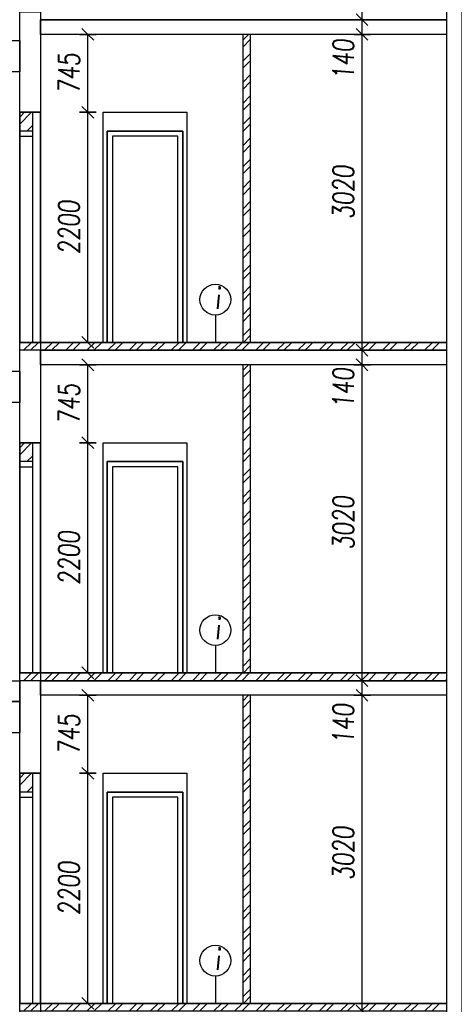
# Model space of a CAD drawing. Header units: millimetres. Extents: x 22267 to 193155, y 329430 to 541733.
# Tile 41 of 89: x 136537 to 140697, y 357901 to 367315. Entities that reach past the tile are written whole.
import ezdxf

# ---------------------------------------------------------------- set-up
doc = ezdxf.new("R2010")
doc.units = ezdxf.units.MM
doc.linetypes.add('ČERCHOVANÁ', pattern=[25.4, 12.7, -6.35, 0, -6.35])
for name, color, linetype in [('BOURÁNÍ PŘÍČEK', 30, 'Continuous'), ('DVERE', 4, 'Continuous'), ('KOTY_100', 7, 'Continuous'), ('KÓTY BP PODLAHA', 255, 'Continuous'), ('KÓTY BP PŘÍČKY', 255, 'Continuous'), ('OSY', 7, 'Continuous'), ('TENKA', 4, 'Continuous'), ('TLUSTA', 2, 'Continuous'), ('ŽB', 1, 'Continuous')]:
    doc.layers.add(name, color=color, linetype=linetype)
doc.styles.add('CS-ROMANS', font='romans.shx', dxfattribs={"width": 0.75, "oblique": 5})
doc.styles.add('CS-ROMANS_100', font='romans.shx', dxfattribs={"width": 0.75, "oblique": 5, "height": 200})
doc.dimstyles.new('A_KÓTA_100', dxfattribs={"dimtxt": 200, "dimasz": 4, "dimexe": 100, "dimexo": 1500, "dimgap": 80, "dimtad": 1, "dimdec": 0, "dimdsep": 46, "dimtxsty": 'CS-ROMANS_100', "dimblk": 'KOT_CARA20', "dimcen": 90, "dimse1": 1, "dimse2": 1, "dimclrd": 256, "dimclre": 256, "dimclrt": 256, "dimadec": 0, "dimazin": 0, "dimtfac": 1, "dimtdec": 0, "dimtix": 1, "dimtmove": 2, "dimatfit": 3, "dimldrblk": 'OBLIQUE', "dimfxl": 1, "dimfxlon": 1, "dimtolj": 1, "dimarcsym": 0})

# ---------------------------------------------------------------- blocks, each defined once
blk = doc.blocks.new('KOT_CARA20')
for p, q in [((0, 0), (-14.1, -14.1)), ((0, 20), (0, -20)), ((0, 0), (14.1, 14.1))]:
    blk.add_line(p, q)
blk = doc.blocks.new('*D3197')
at = {"layer": 'Defpoints', "color": 0, "transparency": 16777216}
for p in [(139814.6, 360855.5), (139949.6, 360855.5), (139949.6, 357835.5)]:
    blk.add_point(p, dxfattribs=at)
at = {"layer": 'KOTY_100', "lineweight": -2, "transparency": 16777216}
blk.add_line((139814.6, 357839.5), (139814.6, 360851.5), dxfattribs=at)
at = {"layer": 'KOTY_100', "lineweight": -2, "transparency": 16777216, "xscale": 4, "yscale": 4, "zscale": 4}
for p, rotation in [((139814.6, 360855.5), 90), ((139814.6, 357835.5), 270)]:
    blk.add_blockref('KOT_CARA20', p, dxfattribs=dict(at, rotation=rotation))
at = {"layer": 'KOTY_100', "transparency": 16777216, "insert": (139634.6, 359345.5), "char_height": 200, "attachment_point": 5, "rotation": 90, "style": 'CS-ROMANS_100'}
blk.add_mtext('\\A1;3020', dxfattribs=at)
blk = doc.blocks.new('_OBLIQUE')
at = {"color": 0, "linetype": 'ByBlock', "ltscale": 15}
blk.add_line((-0.5, -0.5), (0.5, 0.5), dxfattribs=at)
blk = doc.blocks.new('*D3198')
at = {"layer": 'Defpoints', "color": 0, "transparency": 16777216}
for p in [(139814.6, 360995.5), (139949.6, 360995.5), (139949.6, 360855.5)]:
    blk.add_point(p, dxfattribs=at)
at = {"layer": 'KOTY_100', "lineweight": -2, "transparency": 16777216}
for p, q in [((139814.6, 360999.5), (139814.6, 361003.5)), ((139814.6, 360855.5), (139814.6, 360995.5)), ((139814.6, 360851.5), (139814.6, 360847.5))]:
    blk.add_line(p, q, dxfattribs=at)
at = {"layer": 'KOTY_100', "lineweight": -2, "transparency": 16777216, "xscale": 4, "yscale": 4, "zscale": 4}
for p, rotation in [((139814.6, 360995.5), 270), ((139814.6, 360855.5), 90)]:
    blk.add_blockref('KOT_CARA20', p, dxfattribs=dict(at, rotation=rotation))
at = {"layer": 'KOTY_100', "transparency": 16777216, "insert": (139634.6, 360582), "char_height": 200, "attachment_point": 5, "rotation": 90, "style": 'CS-ROMANS_100'}
blk.add_mtext('\\A1;140', dxfattribs=at)
blk = doc.blocks.new('*D3199')
at = {"layer": 'Defpoints', "color": 0, "transparency": 16777216}
for p in [(139814.6, 364015.5), (140170, 364015.5), (139949.6, 360995.5)]:
    blk.add_point(p, dxfattribs=at)
at = {"layer": 'KOTY_100', "lineweight": -2, "transparency": 16777216}
blk.add_line((139814.6, 360999.5), (139814.6, 364011.5), dxfattribs=at)
at = {"layer": 'KOTY_100', "lineweight": -2, "transparency": 16777216, "xscale": 4, "yscale": 4, "zscale": 4}
for p, rotation in [((139814.6, 364015.5), 90), ((139814.6, 360995.5), 270)]:
    blk.add_blockref('KOT_CARA20', p, dxfattribs=dict(at, rotation=rotation))
at = {"layer": 'KOTY_100', "transparency": 16777216, "insert": (139634.6, 362505.5), "char_height": 200, "attachment_point": 5, "rotation": 90, "style": 'CS-ROMANS_100'}
blk.add_mtext('\\A1;3020', dxfattribs=at)
blk = doc.blocks.new('*D3200')
at = {"layer": 'Defpoints', "color": 0, "transparency": 16777216}
for p in [(139814.6, 364155.5), (140163.2, 364155.5), (140170, 364015.5)]:
    blk.add_point(p, dxfattribs=at)
at = {"layer": 'KOTY_100', "lineweight": -2, "transparency": 16777216}
for p, q in [((139814.6, 364159.5), (139814.6, 364163.5)), ((139814.6, 364015.5), (139814.6, 364155.5)), ((139814.6, 364011.5), (139814.6, 364007.5))]:
    blk.add_line(p, q, dxfattribs=at)
at = {"layer": 'KOTY_100', "lineweight": -2, "transparency": 16777216, "xscale": 4, "yscale": 4, "zscale": 4}
for p, rotation in [((139814.6, 364155.5), 270), ((139814.6, 364015.5), 90)]:
    blk.add_blockref('KOT_CARA20', p, dxfattribs=dict(at, rotation=rotation))
at = {"layer": 'KOTY_100', "transparency": 16777216, "insert": (139634.6, 363793.7), "char_height": 200, "attachment_point": 5, "rotation": 90, "style": 'CS-ROMANS_100'}
blk.add_mtext('\\A1;140', dxfattribs=at)
blk = doc.blocks.new('*D3201')
at = {"layer": 'Defpoints', "color": 0, "transparency": 16777216}
for p in [(139814.6, 367175.5), (140067, 367175.5), (140163.2, 364155.5)]:
    blk.add_point(p, dxfattribs=at)
at = {"layer": 'KOTY_100', "lineweight": -2, "transparency": 16777216}
blk.add_line((139814.6, 364159.5), (139814.6, 367171.5), dxfattribs=at)
at = {"layer": 'KOTY_100', "lineweight": -2, "transparency": 16777216, "xscale": 4, "yscale": 4, "zscale": 4}
for p, rotation in [((139814.6, 367175.5), 90), ((139814.6, 364155.5), 270)]:
    blk.add_blockref('KOT_CARA20', p, dxfattribs=dict(at, rotation=rotation))
at = {"layer": 'KOTY_100', "transparency": 16777216, "insert": (139634.6, 365665.5), "char_height": 200, "attachment_point": 5, "rotation": 90, "style": 'CS-ROMANS_100'}
blk.add_mtext('\\A1;3020', dxfattribs=at)
blk = doc.blocks.new('*D3202')
at = {"layer": 'Defpoints', "color": 0, "transparency": 16777216}
for p in [(139814.6, 367315.5), (140067, 367315.5), (140067, 367175.5)]:
    blk.add_point(p, dxfattribs=at)
at = {"layer": 'KOTY_100', "lineweight": -2, "transparency": 16777216}
for p, q in [((139814.6, 367319.5), (139814.6, 367323.5)), ((139814.6, 367175.5), (139814.6, 367315.5)), ((139814.6, 367171.5), (139814.6, 367167.5))]:
    blk.add_line(p, q, dxfattribs=at)
at = {"layer": 'KOTY_100', "lineweight": -2, "transparency": 16777216, "xscale": 4, "yscale": 4, "zscale": 4}
for p, rotation in [((139814.6, 367315.5), 270), ((139814.6, 367175.5), 90)]:
    blk.add_blockref('KOT_CARA20', p, dxfattribs=dict(at, rotation=rotation))
at = {"layer": 'KOTY_100', "transparency": 16777216, "insert": (139634.6, 366935.6), "char_height": 200, "attachment_point": 5, "rotation": 90, "style": 'CS-ROMANS_100'}
blk.add_mtext('\\A1;140', dxfattribs=at)
blk = doc.blocks.new('*D3203')
at = {"layer": 'Defpoints', "color": 0, "transparency": 16777216}
for p in [(139814.6, 370335.5), (140091.6, 370335.5), (140067, 367315.5)]:
    blk.add_point(p, dxfattribs=at)
at = {"layer": 'KOTY_100', "lineweight": -2, "transparency": 16777216}
blk.add_line((139814.6, 367319.5), (139814.6, 370331.5), dxfattribs=at)
at = {"layer": 'KOTY_100', "lineweight": -2, "transparency": 16777216, "xscale": 4, "yscale": 4, "zscale": 4}
for p, rotation in [((139814.6, 370335.5), 90), ((139814.6, 367315.5), 270)]:
    blk.add_blockref('KOT_CARA20', p, dxfattribs=dict(at, rotation=rotation))
at = {"layer": 'KOTY_100', "transparency": 16777216, "insert": (139634.6, 368825.5), "char_height": 200, "attachment_point": 5, "rotation": 90, "style": 'CS-ROMANS_100'}
blk.add_mtext('\\A1;3020', dxfattribs=at)
blk = doc.blocks.new('*D3432')
at = {"layer": 'Defpoints', "color": 0, "transparency": 16777216}
for p in [(136737.4, 360110.5), (137189.8, 360110.5), (136832.1, 357910.5)]:
    blk.add_point(p, dxfattribs=at)
at = {"layer": 'KÓTY BP PŘÍČKY', "lineweight": -2, "transparency": 16777216}
blk.add_line((137189.8, 357914.5), (137189.8, 360106.5), dxfattribs=at)
at = {"layer": 'KÓTY BP PŘÍČKY', "lineweight": -2, "transparency": 16777216, "xscale": 4, "yscale": 4, "zscale": 4}
for p, rotation in [((137189.8, 360110.5), 90), ((137189.8, 357910.5), 270)]:
    blk.add_blockref('KOT_CARA20', p, dxfattribs=dict(at, rotation=rotation))
at = {"layer": 'KÓTY BP PŘÍČKY', "transparency": 16777216, "insert": (137009.8, 359010.5), "char_height": 200, "attachment_point": 5, "rotation": 90, "style": 'CS-ROMANS_100'}
blk.add_mtext('\\A1;2200', dxfattribs=at)
blk = doc.blocks.new('*D3433')
at = {"layer": 'Defpoints', "color": 0, "transparency": 16777216}
for p in [(137189.8, 360855.5), (137397, 360855.5), (136737.4, 360110.5)]:
    blk.add_point(p, dxfattribs=at)
at = {"layer": 'KÓTY BP PŘÍČKY', "lineweight": -2, "transparency": 16777216}
blk.add_line((137189.8, 360114.5), (137189.8, 360851.5), dxfattribs=at)
at = {"layer": 'KÓTY BP PŘÍČKY', "lineweight": -2, "transparency": 16777216, "xscale": 4, "yscale": 4, "zscale": 4}
for p, rotation in [((137189.8, 360855.5), 90), ((137189.8, 360110.5), 270)]:
    blk.add_blockref('KOT_CARA20', p, dxfattribs=dict(at, rotation=rotation))
at = {"layer": 'KÓTY BP PŘÍČKY', "transparency": 16777216, "insert": (137009.8, 360483), "char_height": 200, "attachment_point": 5, "rotation": 90, "style": 'CS-ROMANS_100'}
blk.add_mtext('\\A1;745', dxfattribs=at)
blk = doc.blocks.new('*D3434')
at = {"layer": 'Defpoints', "color": 0, "transparency": 16777216}
for p in [(136737.4, 363270.5), (137189.8, 363270.5), (136832.1, 361070.5)]:
    blk.add_point(p, dxfattribs=at)
at = {"layer": 'KÓTY BP PŘÍČKY', "lineweight": -2, "transparency": 16777216}
blk.add_line((137189.8, 361074.5), (137189.8, 363266.5), dxfattribs=at)
at = {"layer": 'KÓTY BP PŘÍČKY', "lineweight": -2, "transparency": 16777216, "xscale": 4, "yscale": 4, "zscale": 4}
for p, rotation in [((137189.8, 363270.5), 90), ((137189.8, 361070.5), 270)]:
    blk.add_blockref('KOT_CARA20', p, dxfattribs=dict(at, rotation=rotation))
at = {"layer": 'KÓTY BP PŘÍČKY', "transparency": 16777216, "insert": (137009.8, 362170.5), "char_height": 200, "attachment_point": 5, "rotation": 90, "style": 'CS-ROMANS_100'}
blk.add_mtext('\\A1;2200', dxfattribs=at)
blk = doc.blocks.new('*D3435')
at = {"layer": 'Defpoints', "color": 0, "transparency": 16777216}
for p in [(137189.8, 364015.5), (137397, 364015.5), (136737.4, 363270.5)]:
    blk.add_point(p, dxfattribs=at)
at = {"layer": 'KÓTY BP PŘÍČKY', "lineweight": -2, "transparency": 16777216}
blk.add_line((137189.8, 363274.5), (137189.8, 364011.5), dxfattribs=at)
at = {"layer": 'KÓTY BP PŘÍČKY', "lineweight": -2, "transparency": 16777216, "xscale": 4, "yscale": 4, "zscale": 4}
for p, rotation in [((137189.8, 364015.5), 90), ((137189.8, 363270.5), 270)]:
    blk.add_blockref('KOT_CARA20', p, dxfattribs=dict(at, rotation=rotation))
at = {"layer": 'KÓTY BP PŘÍČKY', "transparency": 16777216, "insert": (137009.8, 363643), "char_height": 200, "attachment_point": 5, "rotation": 90, "style": 'CS-ROMANS_100'}
blk.add_mtext('\\A1;745', dxfattribs=at)
blk = doc.blocks.new('*D3436')
at = {"layer": 'Defpoints', "color": 0, "transparency": 16777216}
for p in [(136737.4, 366430.5), (137189.8, 366430.5), (136832.1, 364230.5)]:
    blk.add_point(p, dxfattribs=at)
at = {"layer": 'KÓTY BP PŘÍČKY', "lineweight": -2, "transparency": 16777216}
blk.add_line((137189.8, 364234.5), (137189.8, 366426.5), dxfattribs=at)
at = {"layer": 'KÓTY BP PŘÍČKY', "lineweight": -2, "transparency": 16777216, "xscale": 4, "yscale": 4, "zscale": 4}
for p, rotation in [((137189.8, 366430.5), 90), ((137189.8, 364230.5), 270)]:
    blk.add_blockref('KOT_CARA20', p, dxfattribs=dict(at, rotation=rotation))
at = {"layer": 'KÓTY BP PŘÍČKY', "transparency": 16777216, "insert": (137009.8, 365330.5), "char_height": 200, "attachment_point": 5, "rotation": 90, "style": 'CS-ROMANS_100'}
blk.add_mtext('\\A1;2200', dxfattribs=at)
blk = doc.blocks.new('*D3437')
at = {"layer": 'Defpoints', "color": 0, "transparency": 16777216}
for p in [(137189.8, 367175.5), (137397, 367175.5), (136737.4, 366430.5)]:
    blk.add_point(p, dxfattribs=at)
at = {"layer": 'KÓTY BP PŘÍČKY', "lineweight": -2, "transparency": 16777216}
blk.add_line((137189.8, 366434.5), (137189.8, 367171.5), dxfattribs=at)
at = {"layer": 'KÓTY BP PŘÍČKY', "lineweight": -2, "transparency": 16777216, "xscale": 4, "yscale": 4, "zscale": 4}
for p, rotation in [((137189.8, 367175.5), 90), ((137189.8, 366430.5), 270)]:
    blk.add_blockref('KOT_CARA20', p, dxfattribs=dict(at, rotation=rotation))
at = {"layer": 'KÓTY BP PŘÍČKY', "transparency": 16777216, "insert": (137009.8, 366803), "char_height": 200, "attachment_point": 5, "rotation": 90, "style": 'CS-ROMANS_100'}
blk.add_mtext('\\A1;745', dxfattribs=at)

msp = doc.modelspace()

# ---------------------------------------------------------------- hatches: boundary and pattern name
at = {"layer": 'BOURÁNÍ PŘÍČEK'}
h = msp.add_hatch(dxfattribs=at)
h.set_pattern_fill('ANSI32', color=256, scale=15)
h.set_pattern_definition([(45, (98618.94, -35825), (-101.02788, 101.02788), []), (45, (98686.29, -35825), (-101.02788, 101.02788), [])])
h.paths.add_polyline_path([(138672.4, 367175.5), (138747.4, 367175.5), (138747.4, 364230.5), (138672.4, 364230.5)])
h = msp.add_hatch(dxfattribs=at)
h.set_pattern_fill('ANSI32', color=256, scale=15)
h.set_pattern_definition([(45, (96476.44, -36570), (-101.02788, 101.02788), []), (45, (96543.79, -36570), (-101.02788, 101.02788), [])])
h.paths.add_polyline_path([(136537.4, 366430.5), (136662.4, 366430.5), (136662.4, 366250.5), (136537.4, 366250.5)])
h = msp.add_hatch(dxfattribs=at)
h.set_pattern_fill('ANSI32', color=256, scale=15)
h.set_pattern_definition([(45, (-2e-10, -37920), (-101.02788, 101.02788), []), (45, (67.35, -37920), (-101.02788, 101.02788), [])])
h.paths.add_polyline_path([(136537.4, 364230.5), (140622.4, 364230.5), (140622.4, 364155.5), (136537.4, 364155.5)])
h = msp.add_hatch(dxfattribs=at)
h.set_pattern_fill('ANSI32', color=256, scale=15)
h.set_pattern_definition([(45, (98618.94, -38985), (-101.02788, 101.02788), []), (45, (98686.29, -38985), (-101.02788, 101.02788), [])])
h.paths.add_polyline_path([(138672.4, 364015.5), (138747.4, 364015.5), (138747.4, 361070.5), (138672.4, 361070.5)])
h = msp.add_hatch(dxfattribs=at)
h.set_pattern_fill('ANSI32', color=256, scale=15)
h.set_pattern_definition([(45, (96476.44, -39730), (-101.02788, 101.02788), []), (45, (96543.79, -39730), (-101.02788, 101.02788), [])])
h.paths.add_polyline_path([(136537.4, 363270.5), (136662.4, 363270.5), (136662.4, 363090.5), (136537.4, 363090.5)])
h = msp.add_hatch(dxfattribs=at)
h.set_pattern_fill('ANSI32', color=256, scale=15)
h.set_pattern_definition([(45, (-3e-10, -41080), (-101.02788, 101.02788), []), (45, (67.35, -41080), (-101.02788, 101.02788), [])])
h.paths.add_polyline_path([(136537.4, 361070.5), (140622.4, 361070.5), (140622.4, 360995.5), (136537.4, 360995.5)])
h = msp.add_hatch(dxfattribs=at)
h.set_pattern_fill('ANSI32', color=256, scale=15)
h.set_pattern_definition([(45, (98618.94, -42145), (-101.02788, 101.02788), []), (45, (98686.29, -42145), (-101.02788, 101.02788), [])])
h.paths.add_polyline_path([(138672.4, 360855.5), (138747.4, 360855.5), (138747.4, 357910.5), (138672.4, 357910.5)])
h = msp.add_hatch(dxfattribs=at)
h.set_pattern_fill('ANSI32', color=256, scale=15)
h.set_pattern_definition([(45, (96476.44, -42890), (-101.02788, 101.02788), []), (45, (96543.79, -42890), (-101.02788, 101.02788), [])])
h.paths.add_polyline_path([(136537.4, 360110.5), (136662.4, 360110.5), (136662.4, 359930.5), (136537.4, 359930.5)])
h = msp.add_hatch(dxfattribs=at)
h.set_pattern_fill('ANSI32', color=256, scale=15)
h.set_pattern_definition([(45, (-3e-10, -44240), (-101.02788, 101.02788), []), (45, (67.35, -44240), (-101.02788, 101.02788), [])])
h.paths.add_polyline_path([(136537.4, 357910.5), (140622.4, 357910.5), (140622.4, 357835.5), (136537.4, 357835.5)])

# ---------------------------------------------------------------- linework, layer by layer
for points in [[(136737.4, 406325.5), (136737.4, 336050.5)], [(138672.4, 367175.5), (138672.4, 364230.5)], [(138747.4, 364230.5), (138747.4, 367175.5)], [(136662.4, 364230.5), (136662.4, 366430.5)], [(138672.4, 364015.5), (138672.4, 361070.5)], [(138747.4, 361070.5), (138747.4, 364015.5)], [(136662.4, 361070.5), (136662.4, 363270.5)], [(138672.4, 360855.5), (138672.4, 357910.5)], [(138747.4, 357910.5), (138747.4, 360855.5)], [(136662.4, 357910.5), (136662.4, 360110.5)]]:
    msp.add_lwpolyline(points, dxfattribs=at)
for points in [[(136537.4, 364230.5), (136737.4, 364230.5), (136737.4, 366430.5), (136537.4, 366430.5)], [(136537.4, 366430.5), (136737.4, 366430.5), (136737.4, 364230.5), (136537.4, 364230.5)], [(136537.4, 366200.5), (136662.4, 366200.5), (136662.4, 366250.5), (136537.4, 366250.5)], [(137374.9, 364230.5), (138099.9, 364230.5), (138099.9, 366250.5), (137374.9, 366250.5)], [(137424.9, 364230.5), (138049.9, 364230.5), (138049.9, 366200.5), (137424.9, 366200.5)], [(136537.4, 364230.5), (140622.4, 364230.5), (140622.4, 364155.5), (136537.4, 364155.5)], [(136537.4, 361070.5), (136737.4, 361070.5), (136737.4, 363270.5), (136537.4, 363270.5)], [(136537.4, 363270.5), (136737.4, 363270.5), (136737.4, 361070.5), (136537.4, 361070.5)], [(136537.4, 363040.5), (136662.4, 363040.5), (136662.4, 363090.5), (136537.4, 363090.5)], [(137374.9, 361070.5), (138099.9, 361070.5), (138099.9, 363090.5), (137374.9, 363090.5)], [(137424.9, 361070.5), (138049.9, 361070.5), (138049.9, 363040.5), (137424.9, 363040.5)], [(136537.4, 361070.5), (140622.4, 361070.5), (140622.4, 360995.5), (136537.4, 360995.5)], [(136537.4, 357910.5), (136737.4, 357910.5), (136737.4, 360110.5), (136537.4, 360110.5)], [(136537.4, 360110.5), (136737.4, 360110.5), (136737.4, 357910.5), (136537.4, 357910.5)], [(136537.4, 359880.5), (136662.4, 359880.5), (136662.4, 359930.5), (136537.4, 359930.5)], [(137374.9, 357910.5), (138099.9, 357910.5), (138099.9, 359930.5), (137374.9, 359930.5)], [(137374.9, 359930.5), (138099.9, 359930.5), (138099.9, 357910.5), (137374.9, 357910.5)], [(137424.9, 357910.5), (138049.9, 357910.5), (138049.9, 359880.5), (137424.9, 359880.5)], [(136537.4, 357910.5), (140622.4, 357910.5), (140622.4, 357835.5), (136537.4, 357835.5)]]:
    msp.add_lwpolyline(points, close=True, dxfattribs=at)
at = {"layer": 'DVERE'}
for points in [[(137337.4, 366430.5), (138137.4, 366430.5), (138137.4, 364230.5), (137337.4, 364230.5)], [(137337.4, 363270.5), (138137.4, 363270.5), (138137.4, 361070.5), (137337.4, 361070.5)], [(137337.4, 360110.5), (138137.4, 360110.5), (138137.4, 357910.5), (137337.4, 357910.5)]]:
    msp.add_lwpolyline(points, close=True, dxfattribs=at)
at = {"layer": 'KÓTY BP PODLAHA'}
for centre in [(138410.3, 364639), (138410.3, 361479), (138410.3, 358319)]:
    msp.add_circle(centre, 147.1, dxfattribs=at)
at = {"layer": 'KÓTY BP PŘÍČKY'}
for p, q in [((138410.3, 364491.9), (138410.3, 364230.5)), ((138410.3, 361331.9), (138410.3, 361070.5)), ((138410.3, 358171.9), (138410.3, 357910.5))]:
    msp.add_line(p, q, dxfattribs=at)
at = {"layer": 'OSY', "linetype": 'ČERCHOVANÁ', "ltscale": 25}
msp.add_lwpolyline([(136537.4, 331387.3), (136537.4, 408305.5)], dxfattribs=at)
at = {"layer": 'TENKA'}
for points in [[(140622.4, 367315.5), (136737.4, 367315.5)], [(134762.4, 366815.5), (129937.4, 366815.5), (129937.4, 367115.5), (136537.4, 367115.5), (136537.4, 366815.5), (134837.4, 366815.5)], [(140622.4, 364155.5), (136737.4, 364155.5)], [(134762.4, 363655.5), (129937.4, 363655.5), (129937.4, 363955.5), (136537.4, 363955.5), (136537.4, 363655.5), (134837.4, 363655.5)], [(140622.4, 360995.5), (136737.4, 360995.5)], [(134762.4, 360495.5), (129937.4, 360495.5), (129937.4, 360795.5), (136537.4, 360795.5), (136537.4, 360495.5), (134837.4, 360495.5)]]:
    msp.add_lwpolyline(points, dxfattribs=at)
for points in [[(137374.9, 366250.5), (138099.9, 366250.5), (138099.9, 364230.5), (137374.9, 364230.5)], [(137374.9, 363090.5), (138099.9, 363090.5), (138099.9, 361070.5), (137374.9, 361070.5)]]:
    msp.add_lwpolyline(points, close=True, dxfattribs=at)
at = {"layer": 'TLUSTA'}
for points in [[(140622.4, 402075.5), (140622.4, 349935.5)], [(140622.4, 367175.5), (136737.4, 367175.5)], [(140622.4, 364230.5), (136737.4, 364230.5)], [(140622.4, 364015.5), (136737.4, 364015.5)], [(140622.4, 361070.5), (136737.4, 361070.5)], [(140622.4, 360855.5), (136737.4, 360855.5)], [(140622.4, 357910.5), (136737.4, 357910.5)]]:
    msp.add_lwpolyline(points, dxfattribs=at)
at = {"layer": 'ŽB'}
msp.add_lwpolyline([(140622.4, 402075.5), (140622.4, 349935.5), (140772.4, 349935.5), (140772.4, 402075.5)], dxfattribs=at)
for points in [[(136537.4, 367390.5), (136737.4, 367390.5), (136737.4, 366430.5), (136537.4, 366430.5)], [(136737.4, 367315.5), (140622.4, 367315.5), (140622.4, 367175.5), (136737.4, 367175.5)], [(136537.4, 364230.5), (136737.4, 364230.5), (136737.4, 363270.5), (136537.4, 363270.5)], [(136737.4, 364155.5), (140622.4, 364155.5), (140622.4, 364015.5), (136737.4, 364015.5)], [(136537.4, 361070.5), (136737.4, 361070.5), (136737.4, 360110.5), (136537.4, 360110.5)], [(129937.4, 360995.5), (136537.4, 360995.5), (136537.4, 360795.5), (129937.4, 360795.5)], [(136737.4, 360995.5), (140622.4, 360995.5), (140622.4, 360855.5), (136737.4, 360855.5)], [(136537.4, 357910.5), (136737.4, 357910.5), (136737.4, 356950.5), (136537.4, 356950.5)]]:
    msp.add_lwpolyline(points, close=True, dxfattribs=at)

# ---------------------------------------------------------------- texts
at = {"layer": 'KÓTY BP PODLAHA', "char_height": 200, "width": 78.647, "attachment_point": 4, "style": 'CS-ROMANS'}
for insert in [(138406.4, 364652), (138406.4, 361492), (138406.4, 358332)]:
    msp.add_mtext('\\A1;i', dxfattribs=dict(at, insert=insert))

# ---------------------------------------------------------------- dimensions: what is measured, and where the dimension line sits
at = {"layer": 'KOTY_100'}
for base, p1, p2, picture, middle in [((139814.6, 370335.5), (140067, 367315.5), (140091.6, 370335.5), '*D3203', (139634.6, 368825.5)), ((139814.6, 367175.5), (140163.2, 364155.5), (140067, 367175.5), '*D3201', (139634.6, 365665.5)), ((139814.6, 364015.5), (139949.6, 360995.5), (140170, 364015.5), '*D3199', (139634.6, 362505.5)), ((139814.6, 360855.5), (139949.6, 357835.5), (139949.6, 360855.5), '*D3197', (139634.6, 359345.5))]:
    dim = msp.add_linear_dim(base=base, p1=p1, p2=p2, angle=90, dimstyle='A_KÓTA_100', dxfattribs=at)
    dim.commit()
    dim.dimension.update_dxf_attribs({"geometry": picture, "text_midpoint": middle})
for base, p1, p2, picture, middle in [((139814.6, 367315.5), (140067, 367175.5), (140067, 367315.5), '*D3202', (139634.6, 366935.6)), ((139814.6, 364155.5), (140170, 364015.5), (140163.2, 364155.5), '*D3200', (139634.6, 363793.7)), ((139814.6, 360995.5), (139949.6, 360855.5), (139949.6, 360995.5), '*D3198', (139634.6, 360582))]:
    dim = msp.add_linear_dim(base=base, p1=p1, p2=p2, angle=90, dimstyle='A_KÓTA_100', dxfattribs=at)
    dim.commit()
    dim.dimension.update_dxf_attribs({"geometry": picture, "text_midpoint": middle, "dimtype": 160})
at = {"layer": 'KÓTY BP PŘÍČKY'}
for base, p1, p2, picture, middle in [((137189.8, 367175.5), (136737.4, 366430.5), (137397, 367175.5), '*D3437', (137009.8, 366803)), ((137189.8, 366430.5), (136832.1, 364230.5), (136737.4, 366430.5), '*D3436', (137009.8, 365330.5)), ((137189.8, 364015.5), (136737.4, 363270.5), (137397, 364015.5), '*D3435', (137009.8, 363643)), ((137189.8, 363270.5), (136832.1, 361070.5), (136737.4, 363270.5), '*D3434', (137009.8, 362170.5)), ((137189.8, 360855.5), (136737.4, 360110.5), (137397, 360855.5), '*D3433', (137009.8, 360483)), ((137189.8, 360110.5), (136832.1, 357910.5), (136737.4, 360110.5), '*D3432', (137009.8, 359010.5))]:
    dim = msp.add_linear_dim(base=base, p1=p1, p2=p2, angle=90, dimstyle='A_KÓTA_100', dxfattribs=at)
    dim.commit()
    dim.dimension.update_dxf_attribs({"geometry": picture, "text_midpoint": middle})

doc.saveas('drawing.dxf')
